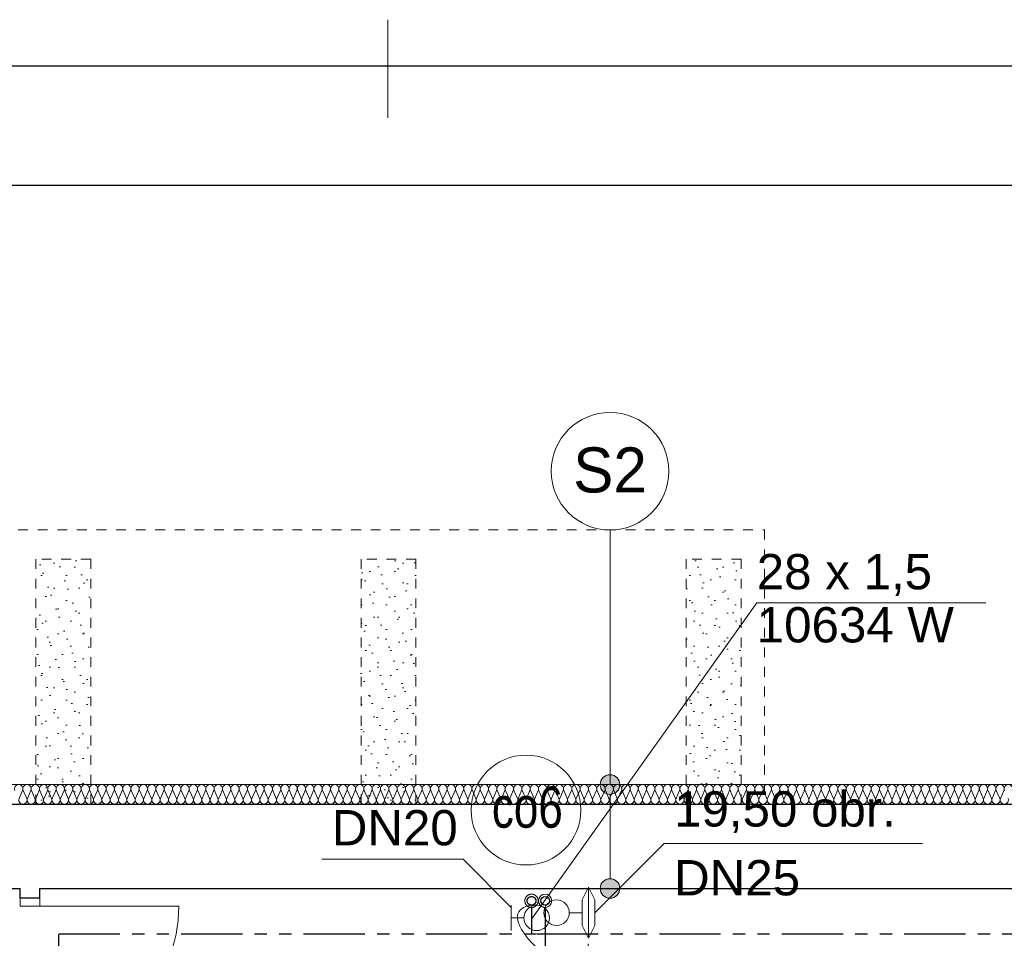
# Model space of a CAD drawing. Header units: millimetres. Extents: x -17429 to 155243, y -2908 to 188569.
# Tile 21 of 113: x 15862 to 20887, y 22342 to 27028. Entities that reach past the tile are written whole.
import ezdxf
from ezdxf.lldxf.tags import DXFTag

# ---------------------------------------------------------------- set-up
doc = ezdxf.new("R2010")
doc.units = ezdxf.units.MM
doc.header["$MEASUREMENT"] = 0
doc.linetypes.add('Hidden Line', pattern=[100, 50, -50])
doc.linetypes.add('PHANTOM', pattern=[2.5, 1.25, -0.25, 0.25, -0.25, 0.25, -0.25])
doc.layers.get('0').update_dxf_attribs({"lineweight": 5})
for name, color, linetype, lineweight in [('#piony', 7, 'Continuous', 5), ('Arch opisy_Nr_Pióra__1', 252, 'Continuous', 25), ('Arch opisy_Nr_Pióra__21', 252, 'Continuous', 13), ('ARCH TABELA_Nr_Pióra__21', 7, 'Continuous', 13), ('INWENT. DRZWI_Nr_Pióra__21', 7, 'Continuous', 13), ('INWENT.ŚCIANY_Nr_Pióra__1', 252, 'Continuous', 25)]:
    doc.layers.add(name, color=color, linetype=linetype, lineweight=lineweight)
for name, color, linetype in [('#podkład', 252, 'Continuous'), ('_TABELA', 7, 'Continuous'), ('Arch ocieplenie', 252, 'Continuous'), ('Arch opisy', 252, 'Continuous'), ('IS_Armatura_Therm', 7, 'SOLID'), ('IS_Grafika', 7, 'SOLID'), ('IS_Opisy_działek_Therm', 7, 'SOLID'), ('IS_Powrót', 5, 'DASH'), ('IS_Text_Armatury_Therm', 7, 'Continuous'), ('IS_Zasilanie', 1, 'SOLID')]:
    doc.layers.add(name, color=color, linetype=linetype)
for name, color, linetype, lineweight, true_color in [('arch izolacje_Nr_Pióra__3', 7, 'Continuous', 13, 0xff6600), ('Arch ocieplenie_Nr_Pióra__22', 7, 'Continuous', 9, 0x7f7f7f), ('Arch wyburzenia_Nr_Pióra__2', 7, 'Continuous', 13, 0x7f7f7f), ('INWENT.ŚCIANY_Nr_Pióra__2', 7, 'Continuous', 13, 0x7f7f7f)]:
    doc.layers.add(name, color=color, linetype=linetype, lineweight=lineweight, true_color=true_color)
doc.styles.add('GENERATED_STYLE_4', font='txt')
doc.styles.add('MtXpl_Arial', font='txt', dxfattribs={"height": 0.2})
doc.styles.get("Standard").update_dxf_attribs({"font": 'arial.ttf', "bigfont": 'BIGFONT.SHX'})
tags = doc.linetypes.add('DASH', pattern=[15, 10, -5]).pattern_tags.tags
tags[6:7] = [DXFTag(74, 4), DXFTag(75, 0), DXFTag(340, '0'), DXFTag(46, 0.0), DXFTag(50, 0.0), DXFTag(44, 0.0), DXFTag(45, 0.0)]
tags[4:5] = [DXFTag(74, 4), DXFTag(75, 0), DXFTag(340, '0'), DXFTag(46, 0.0), DXFTag(50, 0.0), DXFTag(44, 0.0), DXFTag(45, 0.0)]
tags = doc.linetypes.add('SOLID', pattern=[10, 10, 0]).pattern_tags.tags
tags[6:7] = [DXFTag(74, 4), DXFTag(75, 0), DXFTag(340, '0'), DXFTag(46, 0.0), DXFTag(50, 0.0), DXFTag(44, 0.0), DXFTag(45, 0.0)]
tags[4:5] = [DXFTag(74, 4), DXFTag(75, 0), DXFTag(340, '0'), DXFTag(46, 0.0), DXFTag(50, 0.0), DXFTag(44, 0.0), DXFTag(45, 0.0)]
pattern_1 = [(45, (0, 200), (-63.6396, 63.6396), [0, -60, 0, -90]), (110, (200, 200), (84.57234, 30.7818), [0, -44, 0, -76])]

# ---------------------------------------------------------------- blocks, each defined once
blk = doc.blocks.new('Izolacja cieplna 14_65', base_point=(21524.1, 23025.9))
at = {"layer": 'Arch ocieplenie_Nr_Pióra__22', "linetype": 'Continuous'}
for p, q in [((15876.2, 23096.1), (15858.5, 23055.7)), ((15897.4, 23055.7), (15879.7, 23096.1)), ((15918.6, 23096.1), (15901, 23055.7)), ((15939.9, 23055.7), (15922.2, 23096.1)), ((15961.1, 23096.1), (15943.4, 23055.7)), ((15982.3, 23055.7), (15964.7, 23096.1)), ((16003.5, 23096.1), (15985.9, 23055.7)), ((16024.8, 23055.7), (16007.1, 23096.1)), ((16046, 23096.1), (16028.3, 23055.7)), ((16067.2, 23055.7), (16049.6, 23096.1)), ((16088.4, 23096.1), (16070.8, 23055.7)), ((16109.7, 23055.7), (16092, 23096.1)), ((16130.9, 23096.1), (16113.2, 23055.7)), ((16152.1, 23055.7), (16134.5, 23096.1)), ((16173.3, 23096.1), (16155.7, 23055.7)), ((16194.6, 23055.7), (16176.9, 23096.1)), ((16215.8, 23096.1), (16198.1, 23055.7)), ((16237, 23055.7), (16219.4, 23096.1)), ((16258.2, 23096.1), (16240.6, 23055.7)), ((16279.5, 23055.7), (16261.8, 23096.1)), ((16300.7, 23096.1), (16283, 23055.7)), ((16321.9, 23055.7), (16304.3, 23096.1)), ((16343.2, 23096.1), (16325.5, 23055.7)), ((16364.4, 23055.7), (16346.7, 23096.1)), ((16385.6, 23096.1), (16367.9, 23055.7)), ((16406.8, 23055.7), (16389.2, 23096.1)), ((16428.1, 23096.1), (16410.4, 23055.7)), ((16449.3, 23055.7), (16431.6, 23096.1)), ((16470.5, 23096.1), (16452.8, 23055.7)), ((16491.7, 23055.7), (16474.1, 23096.1)), ((16513, 23096.1), (16495.3, 23055.7)), ((16534.2, 23055.7), (16516.5, 23096.1)), ((16555.4, 23096.1), (16537.8, 23055.7)), ((16576.6, 23055.7), (16559, 23096.1)), ((16597.9, 23096.1), (16580.2, 23055.7)), ((16619.1, 23055.7), (16601.4, 23096.1)), ((16640.3, 23096.1), (16622.7, 23055.7)), ((16661.5, 23055.7), (16643.9, 23096.1)), ((16682.8, 23096.1), (16665.1, 23055.7)), ((16704, 23055.7), (16686.3, 23096.1)), ((16725.2, 23096.1), (16707.6, 23055.7)), ((16746.4, 23055.7), (16728.8, 23096.1)), ((16767.7, 23096.1), (16750, 23055.7)), ((16788.9, 23055.7), (16771.2, 23096.1)), ((16810.1, 23096.1), (16792.5, 23055.7)), ((16831.3, 23055.7), (16813.7, 23096.1)), ((16852.6, 23096.1), (16834.9, 23055.7)), ((16873.8, 23055.7), (16856.1, 23096.1)), ((16895, 23096.1), (16877.4, 23055.7)), ((16916.3, 23055.7), (16898.6, 23096.1)), ((16937.5, 23096.1), (16919.8, 23055.7)), ((16958.7, 23055.7), (16941, 23096.1)), ((16979.9, 23096.1), (16962.3, 23055.7)), ((17001.2, 23055.7), (16983.5, 23096.1)), ((17022.4, 23096.1), (17004.7, 23055.7)), ((17043.6, 23055.7), (17025.9, 23096.1)), ((17064.8, 23096.1), (17047.2, 23055.7)), ((17086.1, 23055.7), (17068.4, 23096.1)), ((17107.3, 23096.1), (17089.6, 23055.7)), ((17128.5, 23055.7), (17110.9, 23096.1)), ((17149.7, 23096.1), (17132.1, 23055.7)), ((17171, 23055.7), (17153.3, 23096.1)), ((17192.2, 23096.1), (17174.5, 23055.7)), ((17213.4, 23055.7), (17195.8, 23096.1)), ((17234.6, 23096.1), (17217, 23055.7)), ((17255.9, 23055.7), (17238.2, 23096.1)), ((17277.1, 23096.1), (17259.4, 23055.7)), ((17298.3, 23055.7), (17280.7, 23096.1)), ((17319.5, 23096.1), (17301.9, 23055.7)), ((17340.8, 23055.7), (17323.1, 23096.1)), ((17362, 23096.1), (17344.3, 23055.7)), ((17383.2, 23055.7), (17365.6, 23096.1)), ((17404.5, 23096.1), (17386.8, 23055.7)), ((17425.7, 23055.7), (17408, 23096.1)), ((17446.9, 23096.1), (17429.2, 23055.7)), ((17468.1, 23055.7), (17450.5, 23096.1)), ((17489.4, 23096.1), (17471.7, 23055.7)), ((17510.6, 23055.7), (17492.9, 23096.1)), ((17531.8, 23096.1), (17514.1, 23055.7)), ((17553, 23055.7), (17535.4, 23096.1)), ((17574.3, 23096.1), (17556.6, 23055.7)), ((17595.5, 23055.7), (17577.8, 23096.1)), ((17616.7, 23096.1), (17599.1, 23055.7)), ((17637.9, 23055.7), (17620.3, 23096.1)), ((17659.2, 23096.1), (17641.5, 23055.7)), ((17680.4, 23055.7), (17662.7, 23096.1)), ((17701.6, 23096.1), (17684, 23055.7)), ((17722.8, 23055.7), (17705.2, 23096.1)), ((17744.1, 23096.1), (17726.4, 23055.7)), ((17765.3, 23055.7), (17747.6, 23096.1)), ((17786.5, 23096.1), (17768.9, 23055.7)), ((17807.7, 23055.7), (17790.1, 23096.1)), ((17829, 23096.1), (17811.3, 23055.7)), ((17850.2, 23055.7), (17832.5, 23096.1)), ((17871.4, 23096.1), (17853.8, 23055.7)), ((17892.6, 23055.7), (17875, 23096.1)), ((17913.9, 23096.1), (17896.2, 23055.7)), ((17935.1, 23055.7), (17917.4, 23096.1)), ((17956.3, 23096.1), (17938.7, 23055.7)), ((17977.6, 23055.7), (17959.9, 23096.1)), ((17998.8, 23096.1), (17981.1, 23055.7)), ((18020, 23055.7), (18002.3, 23096.1)), ((18041.2, 23096.1), (18023.6, 23055.7)), ((18062.5, 23055.7), (18044.8, 23096.1)), ((18083.7, 23096.1), (18066, 23055.7)), ((18104.9, 23055.7), (18087.2, 23096.1)), ((18126.1, 23096.1), (18108.5, 23055.7)), ((18147.4, 23055.7), (18129.7, 23096.1)), ((18168.6, 23096.1), (18150.9, 23055.7)), ((18189.8, 23055.7), (18172.2, 23096.1)), ((18211, 23096.1), (18193.4, 23055.7)), ((18232.3, 23055.7), (18214.6, 23096.1)), ((18253.5, 23096.1), (18235.8, 23055.7)), ((18274.7, 23055.7), (18257.1, 23096.1)), ((18295.9, 23096.1), (18278.3, 23055.7)), ((18317.2, 23055.7), (18299.5, 23096.1)), ((18338.4, 23096.1), (18320.7, 23055.7)), ((18359.6, 23055.7), (18342, 23096.1)), ((18380.8, 23096.1), (18363.2, 23055.7)), ((18402.1, 23055.7), (18384.4, 23096.1)), ((18423.3, 23096.1), (18405.6, 23055.7)), ((18444.5, 23055.7), (18426.9, 23096.1)), ((18465.7, 23096.1), (18448.1, 23055.7)), ((18487, 23055.7), (18469.3, 23096.1)), ((18508.2, 23096.1), (18490.5, 23055.7)), ((18529.4, 23055.7), (18511.8, 23096.1)), ((18550.7, 23096.1), (18533, 23055.7)), ((18571.9, 23055.7), (18554.2, 23096.1)), ((18593.1, 23096.1), (18575.4, 23055.7)), ((18614.3, 23055.7), (18596.7, 23096.1)), ((18635.6, 23096.1), (18617.9, 23055.7)), ((18656.8, 23055.7), (18639.1, 23096.1)), ((18678, 23096.1), (18660.3, 23055.7)), ((18699.2, 23055.7), (18681.6, 23096.1)), ((18720.5, 23096.1), (18702.8, 23055.7)), ((18741.7, 23055.7), (18724, 23096.1)), ((18762.9, 23096.1), (18745.3, 23055.7)), ((18784.1, 23055.7), (18766.5, 23096.1)), ((18805.4, 23096.1), (18787.7, 23055.7)), ((18826.6, 23055.7), (18808.9, 23096.1)), ((18847.8, 23096.1), (18830.2, 23055.7)), ((18869, 23055.7), (18851.4, 23096.1)), ((18890.3, 23096.1), (18872.6, 23055.7)), ((18911.5, 23055.7), (18893.8, 23096.1)), ((18932.7, 23096.1), (18915.1, 23055.7)), ((18953.9, 23055.7), (18936.3, 23096.1)), ((18975.2, 23096.1), (18957.5, 23055.7)), ((18996.4, 23055.7), (18978.7, 23096.1)), ((19017.6, 23096.1), (19000, 23055.7)), ((19038.8, 23055.7), (19021.2, 23096.1)), ((19060.1, 23096.1), (19042.4, 23055.7)), ((19081.3, 23055.7), (19063.6, 23096.1)), ((19102.5, 23096.1), (19084.9, 23055.7)), ((19123.8, 23055.7), (19106.1, 23096.1)), ((19145, 23096.1), (19127.3, 23055.7)), ((19166.2, 23055.7), (19148.5, 23096.1)), ((19187.4, 23096.1), (19169.8, 23055.7)), ((19208.7, 23055.7), (19191, 23096.1)), ((19229.9, 23096.1), (19212.2, 23055.7)), ((19251.1, 23055.7), (19233.4, 23096.1)), ((19272.3, 23096.1), (19254.7, 23055.7)), ((19293.6, 23055.7), (19275.9, 23096.1)), ((19314.8, 23096.1), (19297.1, 23055.7)), ((19336, 23055.7), (19318.4, 23096.1)), ((19357.2, 23096.1), (19339.6, 23055.7)), ((19378.5, 23055.7), (19360.8, 23096.1)), ((19399.7, 23096.1), (19382, 23055.7)), ((19420.9, 23055.7), (19403.3, 23096.1)), ((19442.1, 23096.1), (19424.5, 23055.7)), ((19463.4, 23055.7), (19445.7, 23096.1)), ((19484.6, 23096.1), (19466.9, 23055.7)), ((19505.8, 23055.7), (19488.2, 23096.1)), ((19527, 23096.1), (19509.4, 23055.7)), ((19548.3, 23055.7), (19530.6, 23096.1)), ((19569.5, 23096.1), (19551.8, 23055.7)), ((19590.7, 23055.7), (19573.1, 23096.1)), ((19612, 23096.1), (19594.3, 23055.7)), ((19633.2, 23055.7), (19615.5, 23096.1)), ((19654.4, 23096.1), (19636.7, 23055.7)), ((19675.6, 23055.7), (19658, 23096.1)), ((19696.9, 23096.1), (19679.2, 23055.7)), ((19718.1, 23055.7), (19700.4, 23096.1)), ((19739.3, 23096.1), (19721.6, 23055.7)), ((19760.5, 23055.7), (19742.9, 23096.1)), ((19781.8, 23096.1), (19764.1, 23055.7)), ((19803, 23055.7), (19785.3, 23096.1)), ((19824.2, 23096.1), (19806.6, 23055.7)), ((19845.4, 23055.7), (19827.8, 23096.1)), ((19866.7, 23096.1), (19849, 23055.7)), ((19887.9, 23055.7), (19870.2, 23096.1)), ((19909.1, 23096.1), (19891.5, 23055.7)), ((19930.3, 23055.7), (19912.7, 23096.1)), ((19951.6, 23096.1), (19933.9, 23055.7)), ((19972.8, 23055.7), (19955.1, 23096.1)), ((19994, 23096.1), (19976.4, 23055.7)), ((20015.2, 23055.7), (19997.6, 23096.1)), ((20036.5, 23096.1), (20018.8, 23055.7)), ((20057.7, 23055.7), (20040, 23096.1)), ((20078.9, 23096.1), (20061.3, 23055.7)), ((20100.1, 23055.7), (20082.5, 23096.1)), ((20121.4, 23096.1), (20103.7, 23055.7)), ((20142.6, 23055.7), (20124.9, 23096.1)), ((20163.8, 23096.1), (20146.2, 23055.7)), ((20185.1, 23055.7), (20167.4, 23096.1)), ((20206.3, 23096.1), (20188.6, 23055.7)), ((20227.5, 23055.7), (20209.8, 23096.1)), ((20248.7, 23096.1), (20231.1, 23055.7)), ((20270, 23055.7), (20252.3, 23096.1)), ((20291.2, 23096.1), (20273.5, 23055.7)), ((20312.4, 23055.7), (20294.7, 23096.1)), ((20333.6, 23096.1), (20316, 23055.7)), ((20354.9, 23055.7), (20337.2, 23096.1)), ((20376.1, 23096.1), (20358.4, 23055.7)), ((20397.3, 23055.7), (20379.7, 23096.1)), ((20418.5, 23096.1), (20400.9, 23055.7)), ((20439.8, 23055.7), (20422.1, 23096.1)), ((20461, 23096.1), (20443.3, 23055.7)), ((20482.2, 23055.7), (20464.6, 23096.1)), ((20503.4, 23096.1), (20485.8, 23055.7)), ((20524.7, 23055.7), (20507, 23096.1)), ((20545.9, 23096.1), (20528.2, 23055.7)), ((20567.1, 23055.7), (20549.5, 23096.1)), ((20588.3, 23096.1), (20570.7, 23055.7)), ((20609.6, 23055.7), (20591.9, 23096.1)), ((20630.8, 23096.1), (20613.1, 23055.7)), ((20652, 23055.7), (20634.4, 23096.1)), ((20673.2, 23096.1), (20655.6, 23055.7)), ((20694.5, 23055.7), (20676.8, 23096.1)), ((20715.7, 23096.1), (20698, 23055.7)), ((20736.9, 23055.7), (20719.3, 23096.1)), ((20758.2, 23096.1), (20740.5, 23055.7)), ((20779.4, 23055.7), (20761.7, 23096.1)), ((20800.6, 23096.1), (20782.9, 23055.7)), ((20821.8, 23055.7), (20804.2, 23096.1)), ((20843.1, 23096.1), (20825.4, 23055.7)), ((20864.3, 23055.7), (20846.6, 23096.1)), ((20885.5, 23096.1), (20867.8, 23055.7))]:
    blk.add_line(p, q, dxfattribs=at)
for centre, start_param, end_param in [((15856.7, 23104.6), 1.158003, 5.125183), ((15899.2, 23104.6), 1.158003, 5.125183), ((15941.6, 23104.6), 1.158003, 5.125183), ((15984.1, 23104.6), 1.158003, 5.125183), ((16026.5, 23104.6), 1.158003, 5.125183), ((16069, 23104.6), 1.158003, 5.125183), ((16111.5, 23104.6), 1.158003, 5.125183), ((16153.9, 23104.6), 1.158003, 5.125183), ((16196.4, 23104.6), 1.158003, 5.125183), ((16238.8, 23104.6), 1.158003, 5.125183), ((16281.3, 23104.6), 1.158003, 5.125183), ((16323.7, 23104.6), 1.158003, 5.125183), ((16366.2, 23104.6), 1.158003, 5.125183), ((16408.6, 23104.6), 1.158003, 5.125183), ((16451.1, 23104.6), 1.158003, 5.125183), ((16493.5, 23104.6), 1.158003, 5.125183), ((16536, 23104.6), 1.158003, 5.125183), ((16578.4, 23104.6), 1.158003, 5.125183), ((16620.9, 23104.6), 1.158003, 5.125183), ((16663.3, 23104.6), 1.158003, 5.125183), ((16705.8, 23104.6), 1.158003, 5.125183), ((16748.2, 23104.6), 1.158003, 5.125183), ((16790.7, 23104.6), 1.158003, 5.125183), ((16833.1, 23104.6), 1.158003, 5.125183), ((16875.6, 23104.6), 1.158003, 5.125183), ((16918, 23104.6), 1.158003, 5.125183), ((16960.5, 23104.6), 1.158003, 5.125183), ((17002.9, 23104.6), 1.158003, 5.125183), ((17045.4, 23104.6), 1.158003, 5.125183), ((17087.8, 23104.6), 1.158003, 5.125183), ((17130.3, 23104.6), 1.158003, 5.125183), ((17172.7, 23104.6), 1.158003, 5.125183), ((17215.2, 23104.6), 1.158003, 5.125183), ((17257.7, 23104.6), 1.158003, 5.125183), ((17300.1, 23104.6), 1.158003, 5.125183), ((17342.6, 23104.6), 1.158003, 5.125183), ((17385, 23104.6), 1.158003, 5.125183), ((17427.5, 23104.6), 1.158003, 5.125183), ((17469.9, 23104.6), 1.158003, 5.125183), ((17512.4, 23104.6), 1.158003, 5.125183), ((17554.8, 23104.6), 1.158003, 5.125183), ((17597.3, 23104.6), 1.158003, 5.125183), ((17639.7, 23104.6), 1.158003, 5.125183), ((17682.2, 23104.6), 1.158003, 5.125183), ((17724.6, 23104.6), 1.158003, 5.125183), ((17767.1, 23104.6), 1.158003, 5.125183), ((17809.5, 23104.6), 1.158003, 5.125183), ((17852, 23104.6), 1.158003, 5.125183), ((17894.4, 23104.6), 1.158003, 5.125183), ((17936.9, 23104.6), 1.158003, 5.125183), ((17979.3, 23104.6), 1.158003, 5.125183), ((18021.8, 23104.6), 1.158003, 5.125183), ((18064.2, 23104.6), 1.158003, 5.125183), ((18106.7, 23104.6), 1.158003, 5.125183), ((18149.1, 23104.6), 1.158003, 5.125183), ((18191.6, 23104.6), 1.158003, 5.125183), ((18234, 23104.6), 1.158003, 5.125183), ((18276.5, 23104.6), 1.158003, 5.125183), ((18319, 23104.6), 1.158003, 5.125183), ((18361.4, 23104.6), 1.158003, 5.125183), ((18403.9, 23104.6), 1.158003, 5.125183), ((18446.3, 23104.6), 1.158003, 5.125183), ((18488.8, 23104.6), 1.158003, 5.125183), ((18531.2, 23104.6), 1.158003, 5.125183), ((18573.7, 23104.6), 1.158003, 5.125183), ((18616.1, 23104.6), 1.158003, 5.125183), ((18658.6, 23104.6), 1.158003, 5.125183), ((18701, 23104.6), 1.158003, 5.125183), ((18743.5, 23104.6), 1.158003, 5.125183), ((18785.9, 23104.6), 1.158003, 5.125183), ((18828.4, 23104.6), 1.158003, 5.125183), ((18870.8, 23104.6), 1.158003, 5.125183), ((18913.3, 23104.6), 1.158003, 5.125183), ((18955.7, 23104.6), 1.158003, 5.125183), ((18998.2, 23104.6), 1.158003, 5.125183), ((19040.6, 23104.6), 1.158003, 5.125183), ((19083.1, 23104.6), 1.158003, 5.125183), ((19125.5, 23104.6), 1.158003, 5.125183), ((19168, 23104.6), 1.158003, 5.125183), ((19210.4, 23104.6), 1.158003, 5.125183), ((19252.9, 23104.6), 1.158003, 5.125183), ((19295.3, 23104.6), 1.158003, 5.125183), ((19337.8, 23104.6), 1.158003, 5.125183), ((19380.2, 23104.6), 1.158003, 5.125183), ((19422.7, 23104.6), 1.158003, 5.125183), ((19465.2, 23104.6), 1.158003, 5.125183), ((19507.6, 23104.6), 1.158003, 5.125183), ((19550.1, 23104.6), 1.158003, 5.125183), ((19592.5, 23104.6), 1.158003, 5.125183), ((19635, 23104.6), 1.158003, 5.125183), ((19677.4, 23104.6), 1.158003, 5.125183), ((19719.9, 23104.6), 1.158003, 5.125183), ((19762.3, 23104.6), 1.158003, 5.125183), ((19804.8, 23104.6), 1.158003, 5.125183), ((19847.2, 23104.6), 1.158003, 5.125183), ((19889.7, 23104.6), 1.158003, 5.125183), ((19932.1, 23104.6), 1.158003, 5.125183), ((19974.6, 23104.6), 1.158003, 5.125183), ((20017, 23104.6), 1.158003, 5.125183), ((20059.5, 23104.6), 1.158003, 5.125183), ((20101.9, 23104.6), 1.158003, 5.125183), ((20144.4, 23104.6), 1.158003, 5.125183), ((20186.8, 23104.6), 1.158003, 5.125183), ((20229.3, 23104.6), 1.158003, 5.125183), ((20271.7, 23104.6), 1.158003, 5.125183), ((20314.2, 23104.6), 1.158003, 5.125183), ((20356.6, 23104.6), 1.158003, 5.125183), ((20399.1, 23104.6), 1.158003, 5.125183), ((20441.5, 23104.6), 1.158003, 5.125183), ((20484, 23104.6), 1.158003, 5.125183), ((20526.5, 23104.6), 1.158003, 5.125183), ((20568.9, 23104.6), 1.158003, 5.125183), ((20611.4, 23104.6), 1.158003, 5.125183), ((20653.8, 23104.6), 1.158003, 5.125183), ((20696.3, 23104.6), 1.158003, 5.125183), ((20738.7, 23104.6), 1.158003, 5.125183), ((20781.2, 23104.6), 1.158003, 5.125183), ((20823.6, 23104.6), 1.158003, 5.125183), ((20866.1, 23104.6), 1.158003, 5.125183), ((20908.5, 23104.6), 1.158003, 5.125183), ((15878, 23047.1), 4.299595, 8.266774), ((15920.4, 23047.1), 4.299595, 8.266774), ((15962.9, 23047.1), 4.299595, 8.266774), ((16005.3, 23047.1), 4.299595, 8.266774), ((16047.8, 23047.1), 4.299595, 8.266774), ((16090.2, 23047.1), 4.299595, 8.266774), ((16132.7, 23047.1), 4.299595, 8.266774), ((16175.1, 23047.1), 4.299595, 8.266774), ((16217.6, 23047.1), 4.299595, 8.266774), ((16260, 23047.1), 4.299595, 8.266774), ((16302.5, 23047.1), 4.299595, 8.266774), ((16344.9, 23047.1), 4.299595, 8.266774), ((16387.4, 23047.1), 4.299595, 8.266774), ((16429.8, 23047.1), 4.299595, 8.266774), ((16472.3, 23047.1), 4.299595, 8.266774), ((16514.7, 23047.1), 4.299595, 8.266774), ((16557.2, 23047.1), 4.299595, 8.266774), ((16599.6, 23047.1), 4.299595, 8.266774), ((16642.1, 23047.1), 4.299595, 8.266774), ((16684.6, 23047.1), 4.299595, 8.266774), ((16727, 23047.1), 4.299595, 8.266774), ((16769.5, 23047.1), 4.299595, 8.266774), ((16811.9, 23047.1), 4.299595, 8.266774), ((16854.4, 23047.1), 4.299595, 8.266774), ((16896.8, 23047.1), 4.299595, 8.266774), ((16939.3, 23047.1), 4.299595, 8.266774), ((16981.7, 23047.1), 4.299595, 8.266774), ((17024.2, 23047.1), 4.299595, 8.266774), ((17066.6, 23047.1), 4.299595, 8.266774), ((17109.1, 23047.1), 4.299595, 8.266774), ((17151.5, 23047.1), 4.299595, 8.266774), ((17194, 23047.1), 4.299595, 8.266774), ((17236.4, 23047.1), 4.299595, 8.266774), ((17278.9, 23047.1), 4.299595, 8.266774), ((17321.3, 23047.1), 4.299595, 8.266774), ((17363.8, 23047.1), 4.299595, 8.266774), ((17406.2, 23047.1), 4.299595, 8.266774), ((17448.7, 23047.1), 4.299595, 8.266774), ((17491.1, 23047.1), 4.299595, 8.266774), ((17533.6, 23047.1), 4.299595, 8.266774), ((17576, 23047.1), 4.299595, 8.266774), ((17618.5, 23047.1), 4.299595, 8.266774), ((17660.9, 23047.1), 4.299595, 8.266774), ((17703.4, 23047.1), 4.299595, 8.266774), ((17745.8, 23047.1), 4.299595, 8.266774), ((17788.3, 23047.1), 4.299595, 8.266774), ((17830.8, 23047.1), 4.299595, 8.266774), ((17873.2, 23047.1), 4.299595, 8.266774), ((17915.7, 23047.1), 4.299595, 8.266774), ((17958.1, 23047.1), 4.299595, 8.266774), ((18000.6, 23047.1), 4.299595, 8.266774), ((18043, 23047.1), 4.299595, 8.266774), ((18085.5, 23047.1), 4.299595, 8.266774), ((18127.9, 23047.1), 4.299595, 8.266774), ((18170.4, 23047.1), 4.299595, 8.266774), ((18212.8, 23047.1), 4.299595, 8.266774), ((18255.3, 23047.1), 4.299595, 8.266774), ((18297.7, 23047.1), 4.299595, 8.266774), ((18340.2, 23047.1), 4.299595, 8.266774), ((18382.6, 23047.1), 4.299595, 8.266774), ((18425.1, 23047.1), 4.299595, 8.266774), ((18467.5, 23047.1), 4.299595, 8.266774), ((18510, 23047.1), 4.299595, 8.266774), ((18552.4, 23047.1), 4.299595, 8.266774), ((18594.9, 23047.1), 4.299595, 8.266774), ((18637.3, 23047.1), 4.299595, 8.266774), ((18679.8, 23047.1), 4.299595, 8.266774), ((18722.2, 23047.1), 4.299595, 8.266774), ((18764.7, 23047.1), 4.299595, 8.266774), ((18807.1, 23047.1), 4.299595, 8.266774), ((18849.6, 23047.1), 4.299595, 8.266774), ((18892.1, 23047.1), 4.299595, 8.266774), ((18934.5, 23047.1), 4.299595, 8.266774), ((18977, 23047.1), 4.299595, 8.266774), ((19019.4, 23047.1), 4.299595, 8.266774), ((19061.9, 23047.1), 4.299595, 8.266774), ((19104.3, 23047.1), 4.299595, 8.266774), ((19146.8, 23047.1), 4.299595, 8.266774), ((19189.2, 23047.1), 4.299595, 8.266774), ((19231.7, 23047.1), 4.299595, 8.266774), ((19274.1, 23047.1), 4.299595, 8.266774), ((19316.6, 23047.1), 4.299595, 8.266774), ((19359, 23047.1), 4.299595, 8.266774), ((19401.5, 23047.1), 4.299595, 8.266774), ((19443.9, 23047.1), 4.299595, 8.266774), ((19486.4, 23047.1), 4.299595, 8.266774), ((19528.8, 23047.1), 4.299595, 8.266774), ((19571.3, 23047.1), 4.299595, 8.266774), ((19613.7, 23047.1), 4.299595, 8.266774), ((19656.2, 23047.1), 4.299595, 8.266774), ((19698.6, 23047.1), 4.299595, 8.266774), ((19741.1, 23047.1), 4.299595, 8.266774), ((19783.5, 23047.1), 4.299595, 8.266774), ((19826, 23047.1), 4.299595, 8.266774), ((19868.4, 23047.1), 4.299595, 8.266774), ((19910.9, 23047.1), 4.299595, 8.266774), ((19953.3, 23047.1), 4.299595, 8.266774), ((19995.8, 23047.1), 4.299595, 8.266774), ((20038.3, 23047.1), 4.299595, 8.266774), ((20080.7, 23047.1), 4.299595, 8.266774), ((20123.2, 23047.1), 4.299595, 8.266774), ((20165.6, 23047.1), 4.299595, 8.266774), ((20208.1, 23047.1), 4.299595, 8.266774), ((20250.5, 23047.1), 4.299595, 8.266774), ((20293, 23047.1), 4.299595, 8.266774), ((20335.4, 23047.1), 4.299595, 8.266774), ((20377.9, 23047.1), 4.299595, 8.266774), ((20420.3, 23047.1), 4.299595, 8.266774), ((20462.8, 23047.1), 4.299595, 8.266774), ((20505.2, 23047.1), 4.299595, 8.266774), ((20547.7, 23047.1), 4.299595, 8.266774), ((20590.1, 23047.1), 4.299595, 8.266774), ((20632.6, 23047.1), 4.299595, 8.266774), ((20675, 23047.1), 4.299595, 8.266774), ((20717.5, 23047.1), 4.299595, 8.266774), ((20759.9, 23047.1), 4.299595, 8.266774), ((20802.4, 23047.1), 4.299595, 8.266774), ((20844.8, 23047.1), 4.299595, 8.266774), ((20887.3, 23047.1), 4.299595, 8.266774)]:
    blk.add_ellipse(centre, major_axis=(0, -21.3), ratio=0.998032, start_param=start_param, end_param=end_param, dxfattribs=at)
blk = doc.blocks.new('Linia_94', base_point=(18874.9, 23125.9))
at = {"layer": 'Arch opisy_Nr_Pióra__21', "linetype": 'Continuous'}
blk.add_line((18874.9, 23125.9), (18874.9, 24424.9), dxfattribs=at)
blk.add_circle((18874.9, 24724.9), 300, dxfattribs=at)
blk = doc.blocks.new('Linia_95', base_point=(18874.9, 22595.9))
at = {"layer": 'Arch opisy_Nr_Pióra__21', "linetype": 'Continuous'}
for points in [[(18924.9, 23125.9), (18921.1, 23145), (18910.2, 23161.2), (18894, 23172), (18874.9, 23175.9), (18855.8, 23172), (18839.5, 23161.2), (18828.7, 23145), (18824.9, 23125.9), (18828.7, 23106.7), (18839.5, 23090.5), (18855.8, 23079.7), (18874.9, 23075.9), (18894, 23079.7), (18910.2, 23090.5), (18921.1, 23106.7)], [(18924.9, 22595.9), (18921.1, 22615), (18910.2, 22631.2), (18894, 22642.1), (18874.9, 22645.9), (18855.8, 22642.1), (18839.5, 22631.2), (18828.7, 22615), (18824.9, 22595.9), (18828.7, 22576.7), (18839.5, 22560.5), (18855.8, 22549.7), (18874.9, 22545.9), (18894, 22549.7), (18910.2, 22560.5), (18921.1, 22576.7)]]:
    blk.add_hatch(color=256, dxfattribs=at).paths.add_polyline_path(points, flags=0)
blk.add_line((18874.9, 22645.9), (18874.9, 23075.9), dxfattribs=at)
for centre in [(18874.9, 23125.9), (18874.9, 22595.9)]:
    blk.add_circle(centre, 50, dxfattribs=at)
blk = doc.blocks.new('YGGG')
at = {"layer": 'Arch wyburzenia_Nr_Pióra__2', "linetype": 'Continuous'}
h = blk.add_hatch(dxfattribs=at)
h.set_pattern_fill('Cut_Stone', color=252, style=0, pattern_type=2)
h.set_pattern_definition(pattern_1)
h.paths.add_polyline_path([(15944.1, 23025.9), (16224.1, 23025.9), (16224.1, 24275.9), (15944.1, 24275.9)], flags=0)
h = blk.add_hatch(dxfattribs=at)
h.set_pattern_fill('Cut_Stone', color=252, style=0, pattern_type=2)
h.set_pattern_definition(pattern_1)
h.paths.add_polyline_path([(17884.1, 24275.9), (17604.1, 24275.9), (17604.1, 23025.9), (17884.1, 23025.9)], flags=0)
h = blk.add_hatch(dxfattribs=at)
h.set_pattern_fill('Cut_Stone', color=252, style=0, pattern_type=2)
h.set_pattern_definition(pattern_1)
h.paths.add_polyline_path([(19544.1, 24275.9), (19264.1, 24275.9), (19264.1, 23025.9), (19544.1, 23025.9)], flags=0)
at = {"layer": 'arch izolacje_Nr_Pióra__3', "color": 252, "linetype": 'Continuous'}
for p, q in [((32024.1, 23125.9), (7014.1, 23125.9)), ((21524.1, 23125.9), (12694.1, 23125.9))]:
    blk.add_line(p, q, dxfattribs=at)
at = {"layer": 'ARCH TABELA_Nr_Pióra__21', "color": 252, "linetype": 'Continuous'}
blk.add_line((17740.1, 26528.4), (17740.1, 27028.4), dxfattribs=at)
blk.add_line((17740.1, 26528.4), (17740.1, 27028.4), dxfattribs=at)
blk.add_line((17740.1, 26528.4), (17740.1, 27028.4), dxfattribs=at)
at = {"layer": 'INWENT. DRZWI_Nr_Pióra__21', "color": 252, "linetype": 'Continuous'}
for p, q in [((15864.1, 22505.9), (15864.1, 22545.9)), ((15964.1, 22505.9), (15964.1, 22545.9)), ((15964.1, 22505.9), (15864.1, 22505.9)), ((15964.1, 22505.9), (16674.1, 22505.9))]:
    blk.add_line(p, q, dxfattribs=at)
blk.add_arc((15964.1, 22505.9), 710, 270, 0, dxfattribs=at)
at = {"layer": 'INWENT.ŚCIANY_Nr_Pióra__1', "color": 252, "linetype": 'Continuous'}
for p, q in [((12744.1, 23025.9), (21474.1, 23025.9)), ((12744.1, 22595.9), (15864.1, 22595.9)), ((15864.1, 22545.9), (15864.1, 22595.9)), ((15964.1, 22545.9), (15964.1, 22595.9)), ((15964.1, 22595.9), (21474.1, 22595.9)), ((15964.1, 22545.9), (15864.1, 22545.9))]:
    blk.add_line(p, q, dxfattribs=at)
at = {"layer": 'INWENT.ŚCIANY_Nr_Pióra__2', "color": 252, "linetype": 'Hidden Line'}
for p, q in [((15554.1, 24425.9), (19664.1, 24425.9)), ((19664.1, 24425.9), (19664.1, 23025.9)), ((16224.1, 24275.9), (15944.1, 24275.9)), ((15944.1, 24275.9), (15944.1, 23025.9)), ((16224.1, 23025.9), (16224.1, 24275.9)), ((17884.1, 24275.9), (17604.1, 24275.9)), ((17604.1, 24275.9), (17604.1, 23025.9)), ((17884.1, 23025.9), (17884.1, 24275.9)), ((19544.1, 24275.9), (19264.1, 24275.9)), ((19264.1, 24275.9), (19264.1, 23025.9)), ((19544.1, 23025.9), (19544.1, 24275.9))]:
    blk.add_line(p, q, dxfattribs=at)
at = {"layer": 'Arch ocieplenie', "color": 252, "linetype": 'Continuous', "lineweight": 9}
blk.add_blockref('Izolacja cieplna 14_65', (21524.1, 23025.9), dxfattribs=at)
at = {"layer": 'Arch opisy', "color": 252, "linetype": 'Continuous'}
for name, p in [('Linia_94', (18874.9, 23125.9)), ('Linia_95', (18874.9, 22595.9))]:
    blk.add_blockref(name, p, dxfattribs=at)
at = {"layer": 'Arch opisy_Nr_Pióra__1', "color": 252, "linetype": 'Continuous', "insert": (18874.9, 24846.3), "char_height": 230, "attachment_point": 2, "style": 'GENERATED_STYLE_4'}
blk.add_mtext('{S2}', dxfattribs=at)
blk = doc.blocks.new('gfgf')
at = {"layer": '_TABELA', "color": 7}
for p, q in [((41197.7, 148063.5), (-15802.3, 148063.5)), ((40597.7, 147453.5), (-13302.3, 147453.5))]:
    blk.add_line(p, q, dxfattribs=at)

msp = doc.modelspace()

# ---------------------------------------------------------------- linework, layer by layer
at = {"layer": '#piony', "color": 7}
msp.add_circle((18446.3, 22995.9), 280.2, dxfattribs=at)
at = {"color": 7}
for p, q in [((18797, 22472.2), (19150.6, 22825.7)), ((19150.6, 22825.7), (20470.6, 22825.7))]:
    msp.add_line(p, q, dxfattribs=at)
at = {"layer": 'IS_Armatura_Therm', "color": 7, "lineweight": 0, "ltscale": 10}
for p, q in [((18764.5, 22602.2), (18732, 22537.2)), ((18764.5, 22342.2), (18764.5, 22602.2)), ((18797, 22537.2), (18764.5, 22602.2)), ((18732, 22537.2), (18732, 22407.2)), ((18797, 22407.2), (18797, 22537.2)), ((18370.7, 22510.7), (18370.7, 22380.7)), ((18667, 22472.2), (18732, 22472.2)), ((18435.7, 22445.7), (18370.7, 22445.7)), ((18732, 22407.2), (18764.5, 22342.2)), ((18764.5, 22342.2), (18797, 22407.2))]:
    msp.add_line(p, q, dxfattribs=at)
at = {"layer": 'IS_Armatura_Therm', "color": 7, "lineweight": 20, "ltscale": 10}
for centre in [(18602, 22472.2), (18500.7, 22445.7)]:
    msp.add_ellipse(centre, major_axis=(65, 0), ratio=1, dxfattribs=at)
msp.add_open_spline([(18763.2, 22312.9), (18763.2, 22259.8), (18760, 22221.1), (18712.8, 22186.7), (18656.8, 22194.8), (18598.6, 22220.1), (18538.1, 22260.5), (18482.2, 22309.9), (18436.5, 22363.5), (18406.9, 22414.5), (18397.3, 22468.1), (18438.8, 22509.8), (18478, 22510.7), (18500.7, 22510.7)], degree=3, knots=[0, 0, 0, 0, 62.038986, 106.393813, 157.858475, 222.92016, 297.442526, 374.487201, 446.585071, 507.008753, 552.812751, 595.649865, 663.845259, 663.845259, 663.845259, 663.845259], dxfattribs=at)
at = {"layer": 'IS_Opisy_działek_Therm', "color": 7, "lineweight": 5, "ltscale": 10}
for p, q in [((18474.1, 22439.6), (19623.8, 24052.8)), ((19623.8, 24052.8), (20793.8, 24052.8)), ((18124.5, 22745.2), (17404.5, 22745.2)), ((18372, 22497.7), (18124.5, 22745.2))]:
    msp.add_line(p, q, dxfattribs=at)
at = {"layer": 'IS_Powrót', "color": 5, "lineweight": 30, "ltscale": 20}
msp.add_line((18544.6, 22498.9), (18544.6, 22270.8), dxfattribs=at)
at = {"layer": 'IS_Powrót', "color": 5, "lineweight": 0, "ltscale": 20}
msp.add_circle((18543.9, 22532.9), 34.1, dxfattribs=at)
at = {"layer": 'IS_Powrót', "color": 5, "lineweight": 30, "ltscale": 20}
msp.add_circle((18543.9, 22532.9), 22.1, dxfattribs=at)
at = {"layer": 'IS_Zasilanie', "color": 1, "lineweight": 30, "ltscale": 10}
msp.add_line((18474.1, 22498.7), (18474.1, 22364.9), dxfattribs=at)
at = {"layer": 'IS_Zasilanie', "color": 1, "linetype": 'PHANTOM', "lineweight": 30, "ltscale": 250}
for p, q in [((16061, 16924), (16061, 22364.9)), ((16061, 22364.9), (18502, 22364.9)), ((18502, 22364.9), (27451.5, 22364.9))]:
    msp.add_line(p, q, dxfattribs=at)
at = {"layer": 'IS_Zasilanie', "color": 1, "linetype": 'PHANTOM', "lineweight": 0, "ltscale": 250}
msp.add_circle((18474.3, 22532.8), 34.1, dxfattribs=at)
at = {"layer": 'IS_Zasilanie', "color": 1, "linetype": 'PHANTOM', "lineweight": 30, "ltscale": 250}
msp.add_circle((18474.3, 22532.8), 22.1, dxfattribs=at)

# ---------------------------------------------------------------- block references
at = {"layer": '#podkład'}
msp.add_blockref('YGGG', (0, 0), dxfattribs=at)
msp.add_blockref('gfgf', (-1507.6, -121271.6))

# ---------------------------------------------------------------- texts
at = {"layer": 'IS_Grafika', "color": 7, "lineweight": 5, "ltscale": 10, "style": 'MtXpl_Arial', "width": 0.8}
msp.add_text('co6', height=210, dxfattribs=at).set_placement((18271.8, 22905.9))
at = {"layer": 'IS_Opisy_działek_Therm', "color": 7, "lineweight": 5, "ltscale": 10, "char_height": 180}
for s, insert, attachment_point in [('\\fArial|b0|i0;28 x 1,5', (19623.8, 24088.8), 7), ('\\fArial|b0|i0;10634 W', (19623.8, 24031.2), 1)]:
    msp.add_mtext(s, dxfattribs=dict(at, insert=insert, attachment_point=attachment_point))
at = {"layer": 'IS_Text_Armatury_Therm', "color": 7, "linetype": 'SOLID', "ltscale": 10, "char_height": 180, "attachment_point": 7}
for s, insert in [('\\fArial|b0|i0;19,50 obr.', (19202, 22878.2)), ('\\fArial|b0|i0;DN20  ', (17454.9, 22813.4)), ('\\fArial|b0|i0;DN25  ', (19202, 22558.2))]:
    msp.add_mtext(s, dxfattribs=dict(at, insert=insert))

doc.saveas('drawing.dxf')
